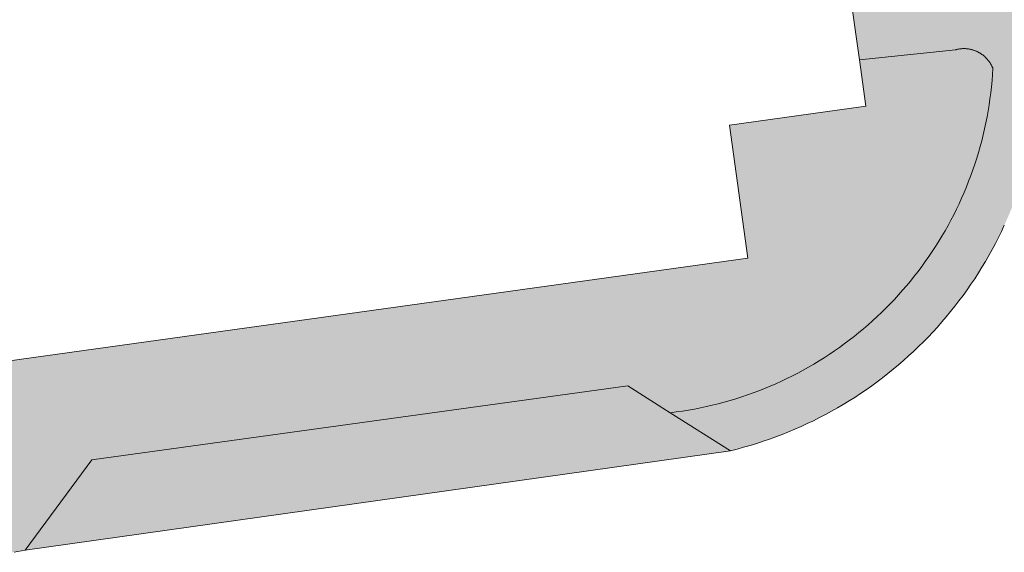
# Model space of a CAD drawing. Extents: x 97094 to 109644, y 463509 to 471969.
# Tile 162 of 256: x 102836 to 102873, y 468949 to 468969. Entities that reach past the tile are written whole.
import ezdxf

# ---------------------------------------------------------------- set-up
doc = ezdxf.new("R2010")
doc.units = 0
doc.layers.add('109 Onkruidbestrijding elementen', color=6, linetype='Continuous', lineweight=20, true_color=0xff00ff)

msp = doc.modelspace()

# ---------------------------------------------------------------- hatches: boundary and pattern name
at = {"layer": '109 Onkruidbestrijding elementen', "true_color": 0xff00ff}
for points in [[(102874.006, 468969.818), (102873.997, 468969.832), (102873.988, 468969.846), (102873.979, 468969.86), (102873.969, 468969.874), (102873.96, 468969.888), (102873.95, 468969.901), (102873.939, 468969.914), (102873.929, 468969.927), (102873.918, 468969.94), (102873.908, 468969.953), (102873.896, 468969.965), (102873.885, 468969.978), (102873.874, 468969.99), (102873.862, 468970.002), (102873.85, 468970.014), (102873.838, 468970.025), (102873.826, 468970.036), (102873.813, 468970.048), (102873.801, 468970.059), (102873.788, 468970.069), (102873.775, 468970.08), (102873.762, 468970.09), (102873.748, 468970.1), (102873.735, 468970.11), (102873.721, 468970.119), (102873.707, 468970.129), (102873.693, 468970.138), (102873.679, 468970.147), (102873.665, 468970.155), (102873.65, 468970.164), (102873.636, 468970.172), (102873.621, 468970.18), (102873.606, 468970.187), (102873.591, 468970.195), (102873.576, 468970.202), (102873.561, 468970.209), (102873.545, 468970.216), (102873.53, 468970.222), (102873.514, 468970.228), (102873.499, 468970.234), (102873.483, 468970.239), (102873.467, 468970.245), (102873.451, 468970.25), (102873.435, 468970.255), (102873.419, 468970.259), (102869.072, 468969.575), (102867.687, 468979.845), (102872.063, 468980.44), (102872.073, 468980.443), (102872.082, 468980.445), (102872.092, 468980.448), (102872.102, 468980.451), (102872.111, 468980.454), (102872.121, 468980.457), (102872.13, 468980.461), (102872.14, 468980.465), (102872.149, 468980.468), (102872.158, 468980.472), (102872.168, 468980.476), (102872.177, 468980.481), (102872.186, 468980.485), (102872.195, 468980.49), (102872.204, 468980.494), (102872.213, 468980.499), (102872.221, 468980.504), (102872.23, 468980.509), (102872.239, 468980.515), (102872.247, 468980.52), (102872.255, 468980.526), (102872.264, 468980.531), (102872.272, 468980.537), (102872.28, 468980.543), (102872.288, 468980.549), (102872.296, 468980.556), (102872.304, 468980.562), (102872.311, 468980.568), (102872.319, 468980.575), (102872.327, 468980.582), (102872.334, 468980.589), (102872.341, 468980.596), (102872.348, 468980.603), (102872.355, 468980.61), (102872.362, 468980.618), (102872.369, 468980.625), (102872.375, 468980.633), (102872.382, 468980.64), (102872.388, 468980.648), (102872.395, 468980.656), (102872.401, 468980.664), (102872.407, 468980.672), (102872.412, 468980.68), (102872.418, 468980.689), (102872.424, 468980.697), (102872.429, 468980.706), (102872.434, 468980.714), (102872.44, 468980.723), (102872.444, 468980.732), (102872.449, 468980.741), (102872.454, 468980.749), (102872.459, 468980.758), (102872.463, 468980.768), (102872.467, 468980.777), (102872.471, 468980.786), (102872.475, 468980.795), (102872.479, 468980.805), (102872.482, 468980.814), (102872.486, 468980.823), (102872.489, 468980.833), (102872.492, 468980.843), (102872.495, 468980.852), (102872.498, 468980.862), (102872.501, 468980.872), (102872.503, 468980.881), (102872.506, 468980.891), (102872.508, 468980.901), (102872.51, 468980.911), (102872.511, 468980.921), (102872.513, 468980.931), (102872.515, 468980.941), (102872.516, 468980.951), (102872.517, 468980.961), (102872.518, 468980.971), (102872.519, 468980.981), (102872.52, 468980.991), (102872.52, 468981.001), (102871.804, 468986.386), (102871.799, 468986.419), (102871.793, 468986.451), (102871.787, 468986.483), (102871.781, 468986.516), (102871.774, 468986.548), (102871.766, 468986.58), (102871.758, 468986.612), (102871.749, 468986.644), (102871.74, 468986.675), (102871.73, 468986.707), (102871.72, 468986.738), (102871.709, 468986.769), (102871.697, 468986.8), (102871.686, 468986.831), (102871.673, 468986.862), (102871.66, 468986.892), (102871.647, 468986.922), (102871.633, 468986.952), (102871.619, 468986.982), (102871.604, 468987.011), (102871.589, 468987.04), (102871.573, 468987.069), (102871.557, 468987.098), (102871.54, 468987.126), (102871.523, 468987.155), (102871.505, 468987.182), (102871.487, 468987.21), (102871.468, 468987.237), (102871.449, 468987.264), (102871.43, 468987.291), (102871.41, 468987.317), (102871.389, 468987.343), (102871.369, 468987.368), (102871.347, 468987.394), (102871.326, 468987.419), (102871.304, 468987.443), (102871.281, 468987.467), (102871.258, 468987.491), (102871.235, 468987.515), (102871.212, 468987.538), (102871.188, 468987.56), (102871.163, 468987.582), (102871.139, 468987.604), (102871.114, 468987.626), (102871.088, 468987.647), (102871.062, 468987.667), (102871.036, 468987.687), (102871.01, 468987.707), (102870.983, 468987.726), (102870.956, 468987.745), (102870.929, 468987.764), (102870.901, 468987.782), (102870.873, 468987.799), (102870.845, 468987.816), (102870.816, 468987.833), (102870.787, 468987.849), (102870.758, 468987.864), (102870.729, 468987.879), (102870.699, 468987.894), (102870.67, 468987.908), (102870.64, 468987.922), (102870.609, 468987.935), (102870.579, 468987.947), (102870.548, 468987.959), (102870.517, 468987.971), (102870.486, 468987.982), (102870.455, 468987.993), (102870.424, 468988.003), (102870.392, 468988.012), (102870.36, 468988.021), (102870.329, 468988.03), (102870.297, 468988.038), (102870.264, 468988.045), (102870.232, 468988.052), (102870.2, 468988.058), (102870.167, 468988.064), (102870.135, 468988.07), (102870.102, 468988.074), (102870.07, 468988.079), (102870.037, 468988.082), (102870.004, 468988.085), (102869.971, 468988.088), (102869.938, 468988.09), (102869.905, 468988.092), (102869.872, 468988.092), (102869.839, 468988.093), (102869.806, 468988.093), (102869.773, 468988.092), (102869.74, 468988.091), (102869.708, 468988.089), (102869.675, 468988.087), (102869.642, 468988.084), (102869.609, 468988.08), (102869.576, 468988.077), (102869.544, 468988.072), (102869.511, 468988.067), (102870.522, 468981.509), (102865.557, 468980.776), (102866.968, 468970.577), (102867.358, 468967.772), (102870.931, 468968.14), (102870.95, 468968.145), (102870.968, 468968.15), (102870.987, 468968.154), (102871.006, 468968.159), (102871.024, 468968.163), (102871.043, 468968.166), (102871.062, 468968.169), (102871.081, 468968.172), (102871.1, 468968.175), (102871.119, 468968.177), (102871.139, 468968.179), (102871.158, 468968.181), (102871.177, 468968.182), (102871.196, 468968.183), (102871.215, 468968.184), (102871.235, 468968.184), (102871.254, 468968.184), (102871.273, 468968.184), (102871.292, 468968.184), (102871.311, 468968.183), (102871.331, 468968.182), (102871.35, 468968.18), (102871.369, 468968.178), (102871.388, 468968.176), (102871.407, 468968.174), (102871.426, 468968.171), (102871.445, 468968.168), (102871.464, 468968.164), (102871.483, 468968.161), (102871.502, 468968.156), (102871.52, 468968.152), (102871.539, 468968.147), (102871.558, 468968.142), (102871.576, 468968.137), (102871.595, 468968.132), (102871.613, 468968.126), (102871.631, 468968.12), (102871.649, 468968.113), (102871.667, 468968.106), (102871.685, 468968.099), (102871.703, 468968.092), (102871.72, 468968.084), (102871.738, 468968.076), (102871.755, 468968.068), (102871.773, 468968.059), (102871.79, 468968.05), (102871.807, 468968.041), (102871.823, 468968.032), (102871.84, 468968.022), (102871.856, 468968.012), (102871.873, 468968.002), (102871.889, 468967.992), (102871.905, 468967.981), (102871.92, 468967.97), (102871.936, 468967.958), (102871.951, 468967.947), (102871.967, 468967.935), (102871.982, 468967.923), (102871.996, 468967.911), (102872.011, 468967.898), (102872.025, 468967.885), (102872.039, 468967.872), (102872.053, 468967.859), (102872.067, 468967.846), (102872.081, 468967.832), (102872.094, 468967.818), (102872.107, 468967.804), (102872.12, 468967.79), (102872.132, 468967.775), (102872.145, 468967.76), (102872.157, 468967.745), (102872.168, 468967.73), (102872.18, 468967.715), (102872.191, 468967.699), (102872.202, 468967.683), (102872.213, 468967.667), (102872.224, 468967.651), (102872.234, 468967.635), (102872.244, 468967.619), (102872.254, 468967.602), (102872.263, 468967.585), (102872.272, 468967.568), (102872.281, 468967.551), (102872.289, 468967.534), (102872.298, 468967.517), (102872.306, 468967.499), (102872.313, 468967.482), (102872.321, 468967.464), (102872.328, 468967.446), (102872.314, 468967.219), (102872.296, 468966.993), (102872.275, 468966.766), (102872.25, 468966.541), (102872.221, 468966.315), (102872.188, 468966.09), (102872.151, 468965.866), (102872.111, 468965.642), (102872.067, 468965.419), (102872.02, 468965.197), (102871.968, 468964.976), (102871.913, 468964.755), (102871.855, 468964.536), (102871.792, 468964.317), (102871.726, 468964.1), (102871.657, 468963.883), (102871.584, 468963.668), (102871.507, 468963.454), (102871.427, 468963.242), (102871.343, 468963.031), (102871.256, 468962.821), (102871.165, 468962.612), (102871.07, 468962.406), (102870.973, 468962.201), (102870.872, 468961.997), (102870.767, 468961.795), (102870.659, 468961.595), (102870.548, 468961.397), (102870.434, 468961.201), (102870.316, 468961.006), (102870.195, 468960.814), (102870.071, 468960.623), (102869.944, 468960.435), (102869.814, 468960.249), (102869.68, 468960.065), (102869.544, 468959.883), (102869.404, 468959.704), (102869.262, 468959.527), (102869.116, 468959.352), (102868.968, 468959.18), (102868.817, 468959.01), (102868.663, 468958.843), (102868.506, 468958.679), (102868.347, 468958.517), (102868.185, 468958.357), (102868.02, 468958.201), (102867.853, 468958.047), (102867.683, 468957.896), (102867.511, 468957.748), (102867.336, 468957.603), (102867.159, 468957.46), (102866.979, 468957.321), (102866.798, 468957.185), (102866.613, 468957.051), (102866.427, 468956.921), (102866.239, 468956.794), (102866.048, 468956.67), (102865.856, 468956.549), (102865.661, 468956.432), (102865.465, 468956.317), (102865.267, 468956.207), (102865.066, 468956.099), (102864.865, 468955.995), (102864.661, 468955.894), (102864.456, 468955.796), (102864.249, 468955.702), (102864.041, 468955.611), (102863.831, 468955.524), (102863.619, 468955.441), (102863.407, 468955.36), (102863.193, 468955.284), (102862.978, 468955.211), (102862.761, 468955.141), (102862.544, 468955.076), (102862.325, 468955.013), (102862.105, 468954.955), (102861.885, 468954.9), (102861.664, 468954.849), (102861.441, 468954.801), (102861.218, 468954.758), (102860.995, 468954.718), (102860.77, 468954.681), (102860.545, 468954.649), (102860.32, 468954.62), (102862.561, 468953.205), (102862.806, 468953.267), (102863.051, 468953.333), (102863.294, 468953.403), (102863.536, 468953.477), (102863.776, 468953.555), (102864.016, 468953.637), (102864.254, 468953.723), (102864.49, 468953.813), (102864.725, 468953.907), (102864.958, 468954.005), (102865.19, 468954.107), (102865.42, 468954.213), (102865.648, 468954.322), (102865.874, 468954.436), (102866.099, 468954.553), (102866.321, 468954.673), (102866.542, 468954.798), (102866.76, 468954.926), (102866.976, 468955.057), (102867.19, 468955.193), (102867.401, 468955.332), (102867.61, 468955.474), (102867.817, 468955.62), (102868.022, 468955.769), (102868.223, 468955.922), (102868.423, 468956.078), (102868.619, 468956.237), (102868.813, 468956.399), (102869.005, 468956.565), (102869.193, 468956.734), (102869.379, 468956.906), (102869.561, 468957.081), (102869.741, 468957.259), (102869.918, 468957.44), (102870.091, 468957.624), (102870.262, 468957.811), (102870.429, 468958.001), (102870.594, 468958.193), (102870.755, 468958.389), (102870.912, 468958.586), (102871.067, 468958.787), (102871.218, 468958.99), (102871.366, 468959.195), (102871.51, 468959.403), (102871.651, 468959.614), (102871.788, 468959.826), (102871.921, 468960.041), (102872.051, 468960.258), (102872.178, 468960.477), (102872.301, 468960.699), (102872.42, 468960.922), (102872.535, 468961.147), (102872.646, 468961.374), (102872.754, 468961.603), (102872.858, 468961.834), (102872.958, 468962.067), (102873.054, 468962.301), (102873.146, 468962.536), (102873.234, 468962.774), (102873.319, 468963.012), (102873.399, 468963.252), (102873.475, 468963.493), (102873.547, 468963.736), (102873.616, 468963.98), (102873.68, 468964.224), (102873.74, 468964.47), (102873.796, 468964.717), (102873.847, 468964.965), (102873.895, 468965.213), (102873.939, 468965.462), (102873.978, 468965.712), (102874.013, 468965.963), (102874.044, 468966.214), (102874.071, 468966.466), (102874.093, 468966.718), (102874.112, 468966.97), (102874.126, 468967.223), (102874.136, 468967.476), (102874.142, 468967.729), (102874.143, 468967.982), (102874.14, 468968.235), (102874.134, 468968.488), (102874.122, 468968.74), (102874.107, 468968.993), (102874.006, 468969.818)], [(102832.145, 468955.233), (102832.506, 468952.154), (102832.514, 468952.102), (102832.522, 468952.05), (102832.532, 468951.998), (102832.542, 468951.947), (102832.553, 468951.895), (102832.565, 468951.844), (102832.578, 468951.793), (102832.592, 468951.742), (102832.606, 468951.691), (102832.622, 468951.641), (102832.638, 468951.591), (102832.655, 468951.541), (102832.673, 468951.492), (102832.691, 468951.442), (102832.711, 468951.394), (102832.731, 468951.345), (102832.752, 468951.297), (102832.774, 468951.249), (102832.797, 468951.201), (102832.82, 468951.154), (102832.845, 468951.108), (102832.87, 468951.061), (102832.895, 468951.015), (102832.922, 468950.97), (102832.949, 468950.925), (102832.977, 468950.88), (102833.006, 468950.836), (102833.036, 468950.793), (102833.066, 468950.75), (102833.097, 468950.707), (102833.128, 468950.665), (102833.161, 468950.623), (102833.194, 468950.582), (102833.227, 468950.542), (102833.262, 468950.502), (102833.297, 468950.463), (102833.332, 468950.424), (102833.369, 468950.386), (102833.406, 468950.348), (102833.443, 468950.311), (102833.481, 468950.275), (102833.52, 468950.24), (102833.559, 468950.205), (102833.599, 468950.17), (102833.64, 468950.137), (102833.681, 468950.104), (102833.722, 468950.071), (102833.764, 468950.04), (102833.807, 468950.009), (102833.85, 468949.978), (102833.894, 468949.949), (102833.938, 468949.92), (102833.982, 468949.892), (102834.027, 468949.865), (102834.073, 468949.838), (102834.119, 468949.813), (102834.165, 468949.788), (102834.212, 468949.763), (102834.259, 468949.74), (102834.306, 468949.717), (102834.354, 468949.695), (102834.402, 468949.674), (102834.451, 468949.654), (102834.5, 468949.634), (102834.549, 468949.616), (102834.599, 468949.598), (102834.648, 468949.581), (102834.698, 468949.565), (102834.749, 468949.549), (102834.799, 468949.535), (102834.85, 468949.521), (102834.901, 468949.508), (102834.953, 468949.496), (102835.004, 468949.485), (102835.056, 468949.475), (102835.107, 468949.465), (102835.159, 468949.457), (102835.211, 468949.449), (102835.264, 468949.442), (102835.316, 468949.436), (102835.368, 468949.431), (102835.421, 468949.427), (102835.473, 468949.424), (102835.526, 468949.421), (102835.578, 468949.419), (102835.631, 468949.419), (102835.684, 468949.419), (102835.736, 468949.42), (102835.789, 468949.422), (102835.841, 468949.424), (102835.894, 468949.428), (102836.309, 468949.496), (102838.792, 468952.859), (102858.737, 468955.62), (102860.32, 468954.62), (102860.545, 468954.649), (102860.77, 468954.681), (102860.995, 468954.718), (102861.218, 468954.758), (102861.441, 468954.801), (102861.664, 468954.849), (102861.885, 468954.9), (102862.105, 468954.955), (102862.325, 468955.013), (102862.544, 468955.076), (102862.761, 468955.141), (102862.978, 468955.211), (102863.193, 468955.284), (102863.407, 468955.36), (102863.619, 468955.441), (102863.831, 468955.524), (102864.041, 468955.611), (102864.249, 468955.702), (102864.456, 468955.796), (102864.661, 468955.894), (102864.865, 468955.995), (102865.066, 468956.099), (102865.267, 468956.207), (102865.465, 468956.317), (102865.661, 468956.432), (102865.856, 468956.549), (102866.048, 468956.67), (102866.239, 468956.794), (102866.427, 468956.921), (102866.613, 468957.051), (102866.798, 468957.185), (102866.979, 468957.321), (102867.159, 468957.46), (102867.336, 468957.603), (102867.511, 468957.748), (102867.683, 468957.896), (102867.853, 468958.047), (102868.02, 468958.201), (102868.185, 468958.357), (102868.347, 468958.517), (102868.506, 468958.679), (102868.663, 468958.843), (102868.817, 468959.01), (102868.968, 468959.18), (102869.116, 468959.352), (102869.262, 468959.527), (102869.404, 468959.704), (102869.544, 468959.883), (102869.68, 468960.065), (102869.814, 468960.249), (102869.944, 468960.435), (102870.071, 468960.623), (102870.195, 468960.814), (102870.316, 468961.006), (102870.434, 468961.201), (102870.548, 468961.397), (102870.659, 468961.595), (102870.767, 468961.795), (102870.872, 468961.997), (102870.973, 468962.201), (102871.07, 468962.406), (102871.165, 468962.612), (102871.256, 468962.821), (102871.343, 468963.031), (102871.427, 468963.242), (102871.507, 468963.454), (102871.584, 468963.668), (102871.657, 468963.883), (102871.726, 468964.1), (102871.792, 468964.317), (102871.855, 468964.536), (102871.913, 468964.755), (102871.968, 468964.976), (102872.02, 468965.197), (102872.067, 468965.419), (102872.111, 468965.642), (102872.151, 468965.866), (102872.188, 468966.09), (102872.221, 468966.315), (102872.25, 468966.541), (102872.275, 468966.766), (102872.296, 468966.993), (102872.314, 468967.219), (102872.328, 468967.446), (102872.321, 468967.464), (102872.313, 468967.482), (102872.306, 468967.499), (102872.298, 468967.517), (102872.289, 468967.534), (102872.281, 468967.551), (102872.272, 468967.568), (102872.263, 468967.585), (102872.254, 468967.602), (102872.244, 468967.619), (102872.234, 468967.635), (102872.224, 468967.651), (102872.213, 468967.667), (102872.202, 468967.683), (102872.191, 468967.699), (102872.18, 468967.715), (102872.168, 468967.73), (102872.157, 468967.745), (102872.145, 468967.76), (102872.132, 468967.775), (102872.12, 468967.79), (102872.107, 468967.804), (102872.094, 468967.818), (102872.081, 468967.832), (102872.067, 468967.846), (102872.053, 468967.859), (102872.039, 468967.872), (102872.025, 468967.885), (102872.011, 468967.898), (102871.996, 468967.911), (102871.982, 468967.923), (102871.967, 468967.935), (102871.951, 468967.947), (102871.936, 468967.958), (102871.92, 468967.97), (102871.905, 468967.981), (102871.889, 468967.992), (102871.873, 468968.002), (102871.856, 468968.012), (102871.84, 468968.022), (102871.823, 468968.032), (102871.807, 468968.041), (102871.79, 468968.05), (102871.773, 468968.059), (102871.755, 468968.068), (102871.738, 468968.076), (102871.72, 468968.084), (102871.703, 468968.092), (102871.685, 468968.099), (102871.667, 468968.106), (102871.649, 468968.113), (102871.631, 468968.12), (102871.613, 468968.126), (102871.595, 468968.132), (102871.576, 468968.137), (102871.558, 468968.142), (102871.539, 468968.147), (102871.52, 468968.152), (102871.502, 468968.156), (102871.483, 468968.161), (102871.464, 468968.164), (102871.445, 468968.168), (102871.426, 468968.171), (102871.407, 468968.174), (102871.388, 468968.176), (102871.369, 468968.178), (102871.35, 468968.18), (102871.331, 468968.182), (102871.311, 468968.183), (102871.292, 468968.184), (102871.273, 468968.184), (102871.254, 468968.184), (102871.235, 468968.184), (102871.215, 468968.184), (102871.196, 468968.183), (102871.177, 468968.182), (102871.158, 468968.181), (102871.139, 468968.179), (102871.119, 468968.177), (102871.1, 468968.175), (102871.081, 468968.172), (102871.062, 468968.169), (102871.043, 468968.166), (102871.024, 468968.163), (102871.006, 468968.159), (102870.987, 468968.154), (102870.968, 468968.15), (102870.95, 468968.145), (102870.931, 468968.14), (102867.358, 468967.772), (102867.6, 468966.035), (102862.524, 468965.33), (102863.212, 468960.375), (102833.297, 468956.216), (102833.444, 468955.399), (102832.145, 468955.233)], [(102836.309, 468949.496), (102862.561, 468953.205), (102860.32, 468954.62), (102858.737, 468955.62), (102838.792, 468952.859), (102836.309, 468949.496)]]:
    msp.add_hatch(color=6, dxfattribs=at).paths.add_polyline_path(points)

# ---------------------------------------------------------------- linework, layer by layer
at = {"layer": '109 Onkruidbestrijding elementen', "color": 3, "true_color": 0x00ff00}
for points in [[(102866.968, 468970.577), (102867.358, 468967.772), (102870.931, 468968.14), (102870.95, 468968.145), (102870.968, 468968.15), (102870.987, 468968.154), (102871.006, 468968.159), (102871.024, 468968.163), (102871.043, 468968.166), (102871.062, 468968.169), (102871.081, 468968.172), (102871.1, 468968.175), (102871.119, 468968.177), (102871.139, 468968.179), (102871.158, 468968.181), (102871.177, 468968.182), (102871.196, 468968.183), (102871.215, 468968.184), (102871.235, 468968.184), (102871.254, 468968.184), (102871.273, 468968.184), (102871.292, 468968.184), (102871.311, 468968.183), (102871.331, 468968.182), (102871.35, 468968.18), (102871.369, 468968.178), (102871.388, 468968.176), (102871.407, 468968.174), (102871.426, 468968.171), (102871.445, 468968.168), (102871.464, 468968.164), (102871.483, 468968.161), (102871.502, 468968.156), (102871.52, 468968.152), (102871.539, 468968.147), (102871.558, 468968.142), (102871.576, 468968.137), (102871.595, 468968.132), (102871.613, 468968.126), (102871.631, 468968.12), (102871.649, 468968.113), (102871.667, 468968.106), (102871.685, 468968.099), (102871.703, 468968.092), (102871.72, 468968.084), (102871.738, 468968.076), (102871.755, 468968.068), (102871.773, 468968.059), (102871.79, 468968.05), (102871.807, 468968.041), (102871.823, 468968.032), (102871.84, 468968.022), (102871.856, 468968.012), (102871.873, 468968.002), (102871.889, 468967.992), (102871.905, 468967.981), (102871.92, 468967.97), (102871.936, 468967.958), (102871.951, 468967.947), (102871.967, 468967.935), (102871.982, 468967.923), (102871.996, 468967.911), (102872.011, 468967.898), (102872.025, 468967.885), (102872.039, 468967.872), (102872.053, 468967.859), (102872.067, 468967.846), (102872.081, 468967.832), (102872.094, 468967.818), (102872.107, 468967.804), (102872.12, 468967.79), (102872.132, 468967.775), (102872.145, 468967.76), (102872.157, 468967.745), (102872.168, 468967.73), (102872.18, 468967.715), (102872.191, 468967.699), (102872.202, 468967.683), (102872.213, 468967.667), (102872.224, 468967.651), (102872.234, 468967.635), (102872.244, 468967.619), (102872.254, 468967.602), (102872.263, 468967.585), (102872.272, 468967.568), (102872.281, 468967.551), (102872.289, 468967.534), (102872.298, 468967.517), (102872.306, 468967.499), (102872.313, 468967.482), (102872.321, 468967.464), (102872.328, 468967.446), (102872.314, 468967.219), (102872.296, 468966.993), (102872.275, 468966.766), (102872.25, 468966.541), (102872.221, 468966.315), (102872.188, 468966.09), (102872.151, 468965.866), (102872.111, 468965.642), (102872.067, 468965.419), (102872.02, 468965.197), (102871.968, 468964.976), (102871.913, 468964.755), (102871.855, 468964.536), (102871.792, 468964.317), (102871.726, 468964.1), (102871.657, 468963.883), (102871.584, 468963.668), (102871.507, 468963.454), (102871.427, 468963.242), (102871.343, 468963.031), (102871.256, 468962.821), (102871.165, 468962.612), (102871.07, 468962.406), (102870.973, 468962.201), (102870.872, 468961.997), (102870.767, 468961.795), (102870.659, 468961.595), (102870.548, 468961.397), (102870.434, 468961.201), (102870.316, 468961.006), (102870.195, 468960.814), (102870.071, 468960.623), (102869.944, 468960.435), (102869.814, 468960.249), (102869.68, 468960.065), (102869.544, 468959.883), (102869.404, 468959.704), (102869.262, 468959.527), (102869.116, 468959.352), (102868.968, 468959.18), (102868.817, 468959.01), (102868.663, 468958.843), (102868.506, 468958.679), (102868.347, 468958.517), (102868.185, 468958.357), (102868.02, 468958.201), (102867.853, 468958.047), (102867.683, 468957.896), (102867.511, 468957.748), (102867.336, 468957.603), (102867.159, 468957.46), (102866.979, 468957.321), (102866.798, 468957.185), (102866.613, 468957.051), (102866.427, 468956.921), (102866.239, 468956.794), (102866.048, 468956.67), (102865.856, 468956.549), (102865.661, 468956.432), (102865.465, 468956.317), (102865.267, 468956.207), (102865.066, 468956.099), (102864.865, 468955.995), (102864.661, 468955.894), (102864.456, 468955.796), (102864.249, 468955.702), (102864.041, 468955.611), (102863.831, 468955.524), (102863.619, 468955.441), (102863.407, 468955.36), (102863.193, 468955.284), (102862.978, 468955.211), (102862.761, 468955.141), (102862.544, 468955.076), (102862.325, 468955.013), (102862.105, 468954.955), (102861.885, 468954.9), (102861.664, 468954.849), (102861.441, 468954.801), (102861.218, 468954.758), (102860.995, 468954.718), (102860.77, 468954.681), (102860.545, 468954.649), (102860.32, 468954.62), (102862.561, 468953.205), (102862.806, 468953.267), (102863.051, 468953.333), (102863.294, 468953.403), (102863.536, 468953.477), (102863.776, 468953.555), (102864.016, 468953.637), (102864.254, 468953.723), (102864.49, 468953.813), (102864.725, 468953.907), (102864.958, 468954.005), (102865.19, 468954.107), (102865.42, 468954.213), (102865.648, 468954.322), (102865.874, 468954.436), (102866.099, 468954.553), (102866.321, 468954.673), (102866.542, 468954.798), (102866.76, 468954.926), (102866.976, 468955.057), (102867.19, 468955.193), (102867.401, 468955.332), (102867.61, 468955.474), (102867.817, 468955.62), (102868.022, 468955.769), (102868.223, 468955.922), (102868.423, 468956.078), (102868.619, 468956.237), (102868.813, 468956.399), (102869.005, 468956.565), (102869.193, 468956.734), (102869.379, 468956.906), (102869.561, 468957.081), (102869.741, 468957.259), (102869.918, 468957.44), (102870.091, 468957.624), (102870.262, 468957.811), (102870.429, 468958.001), (102870.594, 468958.193), (102870.755, 468958.389), (102870.912, 468958.586), (102871.067, 468958.787), (102871.218, 468958.99), (102871.366, 468959.195), (102871.51, 468959.403), (102871.651, 468959.614), (102871.788, 468959.826), (102871.921, 468960.041), (102872.051, 468960.258), (102872.178, 468960.477), (102872.301, 468960.699), (102872.42, 468960.922), (102872.535, 468961.147), (102872.646, 468961.374), (102872.754, 468961.603)], [(102835.894, 468949.428), (102836.309, 468949.496), (102838.792, 468952.859), (102858.737, 468955.62), (102860.32, 468954.62), (102860.545, 468954.649), (102860.77, 468954.681), (102860.995, 468954.718), (102861.218, 468954.758), (102861.441, 468954.801), (102861.664, 468954.849), (102861.885, 468954.9), (102862.105, 468954.955), (102862.325, 468955.013), (102862.544, 468955.076), (102862.761, 468955.141), (102862.978, 468955.211), (102863.193, 468955.284), (102863.407, 468955.36), (102863.619, 468955.441), (102863.831, 468955.524), (102864.041, 468955.611), (102864.249, 468955.702), (102864.456, 468955.796), (102864.661, 468955.894), (102864.865, 468955.995), (102865.066, 468956.099), (102865.267, 468956.207), (102865.465, 468956.317), (102865.661, 468956.432), (102865.856, 468956.549), (102866.048, 468956.67), (102866.239, 468956.794), (102866.427, 468956.921), (102866.613, 468957.051), (102866.798, 468957.185), (102866.979, 468957.321), (102867.159, 468957.46), (102867.336, 468957.603), (102867.511, 468957.748), (102867.683, 468957.896), (102867.853, 468958.047), (102868.02, 468958.201), (102868.185, 468958.357), (102868.347, 468958.517), (102868.506, 468958.679), (102868.663, 468958.843), (102868.817, 468959.01), (102868.968, 468959.18), (102869.116, 468959.352), (102869.262, 468959.527), (102869.404, 468959.704), (102869.544, 468959.883), (102869.68, 468960.065), (102869.814, 468960.249), (102869.944, 468960.435), (102870.071, 468960.623), (102870.195, 468960.814), (102870.316, 468961.006), (102870.434, 468961.201), (102870.548, 468961.397), (102870.659, 468961.595), (102870.767, 468961.795), (102870.872, 468961.997), (102870.973, 468962.201), (102871.07, 468962.406), (102871.165, 468962.612), (102871.256, 468962.821), (102871.343, 468963.031), (102871.427, 468963.242), (102871.507, 468963.454), (102871.584, 468963.668), (102871.657, 468963.883), (102871.726, 468964.1), (102871.792, 468964.317), (102871.855, 468964.536), (102871.913, 468964.755), (102871.968, 468964.976), (102872.02, 468965.197), (102872.067, 468965.419), (102872.111, 468965.642), (102872.151, 468965.866), (102872.188, 468966.09), (102872.221, 468966.315), (102872.25, 468966.541), (102872.275, 468966.766), (102872.296, 468966.993), (102872.314, 468967.219), (102872.328, 468967.446), (102872.321, 468967.464), (102872.313, 468967.482), (102872.306, 468967.499), (102872.298, 468967.517), (102872.289, 468967.534), (102872.281, 468967.551), (102872.272, 468967.568), (102872.263, 468967.585), (102872.254, 468967.602), (102872.244, 468967.619), (102872.234, 468967.635), (102872.224, 468967.651), (102872.213, 468967.667), (102872.202, 468967.683), (102872.191, 468967.699), (102872.18, 468967.715), (102872.168, 468967.73), (102872.157, 468967.745), (102872.145, 468967.76), (102872.132, 468967.775), (102872.12, 468967.79), (102872.107, 468967.804), (102872.094, 468967.818), (102872.081, 468967.832), (102872.067, 468967.846), (102872.053, 468967.859), (102872.039, 468967.872), (102872.025, 468967.885), (102872.011, 468967.898), (102871.996, 468967.911), (102871.982, 468967.923), (102871.967, 468967.935), (102871.951, 468967.947), (102871.936, 468967.958), (102871.92, 468967.97), (102871.905, 468967.981), (102871.889, 468967.992), (102871.873, 468968.002), (102871.856, 468968.012), (102871.84, 468968.022), (102871.823, 468968.032), (102871.807, 468968.041), (102871.79, 468968.05), (102871.773, 468968.059), (102871.755, 468968.068), (102871.738, 468968.076), (102871.72, 468968.084), (102871.703, 468968.092), (102871.685, 468968.099), (102871.667, 468968.106), (102871.649, 468968.113), (102871.631, 468968.12), (102871.613, 468968.126), (102871.595, 468968.132), (102871.576, 468968.137), (102871.558, 468968.142), (102871.539, 468968.147), (102871.52, 468968.152), (102871.502, 468968.156), (102871.483, 468968.161), (102871.464, 468968.164), (102871.445, 468968.168), (102871.426, 468968.171), (102871.407, 468968.174), (102871.388, 468968.176), (102871.369, 468968.178), (102871.35, 468968.18), (102871.331, 468968.182), (102871.311, 468968.183), (102871.292, 468968.184), (102871.273, 468968.184), (102871.254, 468968.184), (102871.235, 468968.184), (102871.215, 468968.184), (102871.196, 468968.183), (102871.177, 468968.182), (102871.158, 468968.181), (102871.139, 468968.179), (102871.119, 468968.177), (102871.1, 468968.175), (102871.081, 468968.172), (102871.062, 468968.169), (102871.043, 468968.166), (102871.024, 468968.163), (102871.006, 468968.159), (102870.987, 468968.154), (102870.968, 468968.15), (102870.95, 468968.145), (102870.931, 468968.14), (102867.358, 468967.772), (102867.6, 468966.035), (102862.524, 468965.33), (102863.212, 468960.375), (102833.297, 468956.216)]]:
    msp.add_lwpolyline(points, dxfattribs=at)
msp.add_lwpolyline([(102836.309, 468949.496), (102862.561, 468953.205), (102860.32, 468954.62), (102858.737, 468955.62), (102838.792, 468952.859), (102836.309, 468949.496)], close=True, dxfattribs=at)

doc.saveas('drawing.dxf')
